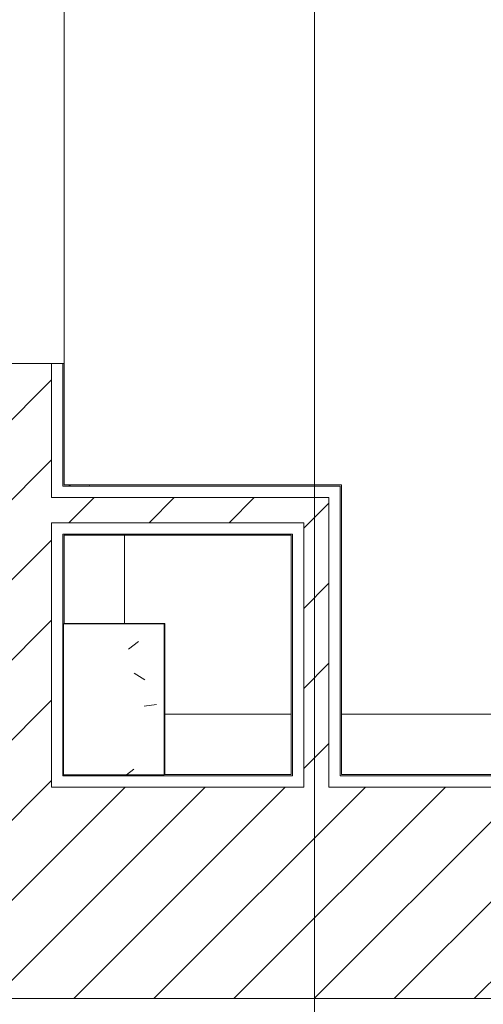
# Model space of a CAD drawing. Header units: metres. Extents: x 1.8 to 43.6, y -74.3 to -47.
# Tile 3 of 256: x 5.43 to 6.351, y -71.928 to -69.973. Entities that reach past the tile are written whole.
import ezdxf

# ---------------------------------------------------------------- set-up
doc = ezdxf.new("R2010")
doc.units = ezdxf.units.M
for name, color, linetype, lineweight in [('A-COLS', 7, 'Continuous', 18), ('A-FLOR', 7, 'Continuous', 18), ('A-WALL', 7, 'Continuous', 18), ('A-WALL-PATT', 7, 'Continuous', 18), ('G-ANNO-SYMB', 7, 'Continuous', 9), ('S-BEAM', 7, 'Continuous', 18), ('S-COLS', 7, 'Continuous', 18)]:
    doc.layers.add(name, color=color, linetype=linetype, lineweight=lineweight)
pattern_1 = [(50, (21.555, -62.9), (0.546555, -0.047815), [0.05715, -0.62865]), (355, (21.555, -62.9), (-0.105728, 0.573166), [0.04572, -0.50292]), (100.451, (21.601, -62.904), (0.440828, 0.525349), [0.04857, -0.53427]), (46.184, (21.555, -62.748), (0.813237, -0.12613), [0.08573, -0.94298]), (96.636, (21.623, -62.758), (0.712212, 0.742287), [0.07286, -0.80141]), (351.184, (21.555, -62.748), (0.712217, 0.742274), [0.06858, -0.75438]), (21, (21.631, -62.786), (0.454846, -0.306795), [0.05715, -0.62865]), (326, (21.631, -62.786), (0.185405, 0.55256), [0.04572, -0.50292]), (71.451, (21.669, -62.811), (0.640251, 0.245763), [0.04857, -0.53427]), (37.5, (21.555, -62.9), (0.009261, 0.2536672), [0.02515, -0.47168, 0.02515, -0.48539, -0.50482]), (37.5, (21.555, -62.9), (0.009261, 0.2536672), [-1.007, 0.02515, -0.47968]), (7.5, (21.555, -62.9), (0.2004558, 0.300546), [0.02515, -0.26594, 0.02515, -0.46025, -0.1924]), (7.5, (21.555, -62.9), (0.2004558, 0.300546), [-0.77648, 0.02515, -0.16726]), (327.5, (21.385, -62.9), (0.4067682, -0.0171882), [0.02515, -0.16535, 0.02515, -0.56921, -0.78867]), (327.5, (21.385, -62.9), (0.4067682, -0.0171882), [-0.78486, 0.02515, -0.76352]), (317.5, (21.309, -62.9), (0.444383, 0.0762794), [0.02515, -0.2225, 0.02515, -0.36957, -0.56007]), (317.5, (21.309, -62.9), (0.444383, 0.0762794), [-0.64237, 0.02515, -0.53492])]
pattern_2 = [(45, (21.555, -62.9), (-0.0795495, 0.0795495), [])]

# ---------------------------------------------------------------- blocks, each defined once
blk = doc.blocks.new('Concreto-Retangular-Coluna - 20 X 30-8710693-TÉRREO _0_32m - FRIGORÍFICA')
at = {"layer": 'S-COLS', "true_color": 0xaaaaaa}
h = blk.add_hatch(dxfattribs=at)
h.set_pattern_fill('FP_38', color=253, style=0, pattern_type=2)
h.set_pattern_definition([(50, (15.938, 8.423), (0.546555, -0.047815), [0.05715, -0.62865]), (355, (15.938, 8.423), (-0.105728, 0.573166), [0.04572, -0.50292]), (100.451, (15.983, 8.419), (0.440828, 0.525349), [0.04857, -0.53427]), (46.184, (15.938, 8.575), (0.813237, -0.12613), [0.08572, -0.94297]), (96.636, (16.005, 8.565), (0.712212, 0.742287), [0.07286, -0.80141]), (351.184, (15.938, 8.575), (0.712217, 0.742274), [0.06858, -0.75438]), (21, (16.014, 8.537), (0.454846, -0.306795), [0.05715, -0.62865]), (326, (16.014, 8.537), (0.185405, 0.55256), [0.04572, -0.50292]), (71.451, (16.052, 8.511), (0.640251, 0.245763), [0.04857, -0.53427]), (37.5, (15.938, 8.423), (0.009261, 0.2536672), [0.02515, -0.47168, 0.02515, -0.48539, -0.50482]), (37.5, (15.938, 8.423), (0.009261, 0.2536672), [-1.007, 0.02515, -0.47968]), (7.5, (15.938, 8.423), (0.200456, 0.300546), [0.02515, -0.26594, 0.02515, -0.46025, -0.1924]), (7.5, (15.938, 8.423), (0.200456, 0.300546), [-0.77648, 0.02515, -0.16726]), (327.5, (15.768, 8.423), (0.4067682, -0.0171882), [0.02515, -0.16535, 0.02515, -0.56921, -0.78867]), (327.5, (15.768, 8.423), (0.4067682, -0.0171882), [-0.78486, 0.02515, -0.76352]), (317.5, (15.692, 8.423), (0.444383, 0.0762794), [0.02515, -0.2225, 0.02515, -0.36957, -0.56007]), (317.5, (15.692, 8.423), (0.444383, 0.0762794), [-0.64237, 0.02515, -0.53492])])
h.paths.add_polyline_path([(0.1, -0.15), (0.1, 0.15), (-0.1, 0.15), (-0.1, -0.15), (-0.0599, -0.15)])
at = {"layer": 'S-COLS', "color": 253, "true_color": 0xaaaaaa}
for p, q in [((0.1, 0.15), (-0.1, 0.15)), ((-0.1, 0.15), (-0.1, -0.15)), ((0.1, -0.15), (0.1, 0.15)), ((-0.1, -0.15), (0.1, -0.15))]:
    blk.add_line(p, q, dxfattribs=at)
blk = doc.blocks.new('4 GRE - ESCOLA DE CINEMA E AUDIOVISUAL CINE REX R07_rvt-1-TÉRREO _0_32m - FRIGORÍFICA')
at = {"layer": 'A-WALL-PATT', "true_color": 0xd4d4d4}
h = blk.add_hatch(dxfattribs=at)
h.set_pattern_fill('FP_10', color=254, style=0, pattern_type=2)
h.set_pattern_definition(pattern_2)
h.paths.add_polyline_path([(5.4937, -71.4969), (5.4937, -70.6559), (5.0437, -70.6559), (5.0437, -71.4969)])
h.paths.add_polyline_path([(5.0437, -69.1513), (5.4937, -69.1513), (5.4937, -65.395), (5.0437, -65.395), (5.0437, -68.3037)])
h.paths.add_polyline_path([(5.4937, -64.0919), (5.4937, -62.8833), (5.0437, -62.8833), (5.0437, -64.0919)])
h.paths.add_polyline_path([(5.0437, -59.6037), (5.4937, -59.6037), (5.4937, -58.6419), (5.0437, -58.6419), (5.0437, -58.9292)])
h.paths.add_polyline_path([(5.4937, -57.3419), (5.4937, -53.5315), (5.0437, -53.5315), (5.0437, -57.3419)])
h.paths.add_polyline_path([(5.4937, -51.8615), (5.4937, -50.5965), (5.0437, -50.5965), (5.0437, -51.8615)])
h = blk.add_hatch(dxfattribs=at)
h.set_pattern_fill('FP_9', color=254, style=0, pattern_type=2)
h.set_pattern_definition(pattern_1)
h.paths.add_polyline_path([(5.5173, -71.4719), (5.5177, -71.1726), (5.5187, -71.1726), (5.5187, -70.9944), (5.5162, -70.9944), (5.5162, -71.4719)])
h.paths.add_polyline_path([(5.5162, -70.8994), (5.5187, -70.8994), (5.5187, -70.6559), (5.5162, -70.6559), (5.5162, -70.8603)])
h.paths.add_polyline_path([(5.5187, -69.1513), (5.5187, -68.3801), (5.5162, -68.3801), (5.5162, -69.1513)])
h.paths.add_polyline_path([(5.5187, -67.8851), (5.5187, -65.8479), (5.5162, -65.8479), (5.5162, -67.8851)])
h.paths.add_polyline_path([(5.5187, -65.6329), (5.5187, -65.395), (5.5162, -65.395), (5.5162, -65.6329)])
h.paths.add_polyline_path([(5.5187, -64.0919), (5.5187, -62.8833), (5.5162, -62.8833), (5.5162, -64.0919)])
h.paths.add_polyline_path([(5.5187, -59.6037), (5.5187, -58.6419), (5.5162, -58.6419), (5.5162, -59.6037)])
h.paths.add_polyline_path([(5.5187, -57.3419), (5.5187, -54.839), (5.5162, -54.839), (5.5162, -57.3419)])
h.paths.add_polyline_path([(5.5162, -54.344), (5.5187, -54.344), (5.5187, -54.34), (5.5162, -54.34)])
h.paths.add_polyline_path([(5.5187, -54.3315), (5.5187, -53.5315), (5.5162, -53.5315), (5.5162, -54.3315)])
h.paths.add_polyline_path([(5.5162, -51.8615), (5.5187, -51.8615), (5.5187, -51.3455), (5.5173, -51.3455), (5.5173, -51.069), (5.5162, -51.069), (5.5162, -51.6853)])
h = blk.add_hatch(dxfattribs=at)
h.set_pattern_fill('FP_9', color=254, style=0, pattern_type=2)
h.set_pattern_definition(pattern_1)
h.paths.add_polyline_path([(6.067, -70.8994), (6.0695, -70.8994), (6.0695, -70.8969), (5.5187, -70.8969), (5.5187, -70.8994), (5.5574, -70.8994)])
h = blk.add_hatch(dxfattribs=at)
h.set_pattern_fill('FP_10', color=254, style=0, pattern_type=2)
h.set_pattern_definition(pattern_2)
h.paths.add_polyline_path([(5.5187, -70.9719), (6.0445, -70.9719), (6.0445, -70.9219), (5.4937, -70.9219), (5.4937, -70.9719), (5.5162, -70.9719)])
h = blk.add_hatch(dxfattribs=at)
h.set_pattern_fill('FP_10', color=254, style=0, pattern_type=2)
h.set_pattern_definition(pattern_2)
h.paths.add_polyline_path([(5.9945, -71.4969), (6.0445, -71.4969), (6.0445, -70.9719), (5.9945, -70.9719), (5.9945, -71.4744)])
h = blk.add_hatch(dxfattribs=at)
h.set_pattern_fill('FP_9', color=254, style=0, pattern_type=2)
h.set_pattern_definition(pattern_1)
h.paths.add_polyline_path([(10.9024, -71.4744), (11.2223, -71.4744), (11.2223, -71.4719), (6.067, -71.4719), (6.067, -71.4744), (10.2343, -71.4744)])
h.paths.add_polyline_path([(5.5574, -71.4744), (5.972, -71.4744), (5.972, -71.4719), (5.5162, -71.4719), (5.5162, -71.4744)])
h = blk.add_hatch(dxfattribs=at)
h.set_pattern_fill('FP_10', color=254, style=0, pattern_type=2)
h.set_pattern_definition(pattern_2)
h.paths.add_polyline_path([(11.5706, -71.9169), (11.6948, -71.9169), (11.6948, -71.4969), (5.0437, -71.4969), (5.0437, -71.9169), (10.2343, -71.9169)])
at = {"layer": 'A-FLOR', "color": 253, "true_color": 0xaaaaaa}
blk.add_line((5.5187, -69.1513), (5.5187, -70.6559), dxfattribs=at)
at = {"layer": 'A-WALL', "color": 253, "true_color": 0xaaaaaa}
for p, q in [((5.5187, -70.6559), (5.0187, -70.6559)), ((5.4937, -70.6559), (5.4937, -70.9219)), ((5.5162, -70.6559), (5.5162, -70.8994)), ((5.5187, -70.8969), (5.5187, -70.6559)), ((5.5162, -70.8994), (5.5187, -70.8994)), ((6.0695, -70.8969), (5.5187, -70.8969)), ((6.067, -70.8994), (5.5187, -70.8994)), ((6.067, -70.8994), (6.067, -70.9219)), ((6.0695, -70.8994), (6.0695, -70.8969)), ((6.0695, -70.9969), (6.0695, -70.8994)), ((5.4937, -70.9219), (5.5162, -70.9219)), ((5.5162, -70.9219), (5.5187, -70.9219)), ((6.0445, -70.9219), (5.5187, -70.9219)), ((6.0445, -70.9219), (6.0445, -70.9719)), ((6.067, -70.9219), (6.067, -70.9969)), ((5.4937, -70.9719), (5.5162, -70.9719)), ((5.4937, -70.9719), (5.4937, -71.4719)), ((5.5162, -70.9719), (5.5187, -70.9719)), ((5.9945, -70.9719), (5.5187, -70.9719)), ((5.9945, -70.9719), (5.9945, -70.9944)), ((6.0445, -70.9719), (6.0445, -70.9969)), ((5.5162, -70.9944), (5.5187, -70.9944)), ((5.5162, -70.9944), (5.5162, -71.4719)), ((5.972, -70.9944), (5.5187, -70.9944)), ((5.972, -70.9944), (5.972, -70.9969)), ((5.9945, -70.9944), (5.9945, -70.9969)), ((5.5187, -70.9969), (5.9695, -70.9969)), ((5.5187, -71.1726), (5.5187, -70.9969)), ((5.9695, -70.9969), (5.9695, -71.4719)), ((5.972, -71.4719), (5.972, -70.9969)), ((5.9945, -71.4719), (5.9945, -70.9969)), ((6.0445, -71.4719), (6.0445, -70.9969)), ((6.067, -71.4719), (6.067, -70.9969)), ((6.0695, -71.4719), (6.0695, -70.9969)), ((5.4937, -71.4744), (5.4937, -71.4719)), ((5.4937, -71.4969), (5.4937, -71.4744)), ((5.5162, -71.4744), (5.5162, -71.4719)), ((5.5162, -71.4744), (5.972, -71.4744)), ((5.9695, -71.4719), (5.7173, -71.4719)), ((5.972, -71.4744), (5.972, -71.4719)), ((5.9945, -71.4744), (5.9945, -71.4719)), ((5.9945, -71.4969), (5.9945, -71.4744)), ((6.0445, -71.4744), (6.0445, -71.4719)), ((6.0445, -71.4969), (6.0445, -71.4744)), ((6.067, -71.4744), (6.067, -71.4719)), ((6.067, -71.4744), (11.2223, -71.4744)), ((11.2198, -71.4719), (6.0695, -71.4719)), ((5.4937, -71.4969), (5.9945, -71.4969)), ((6.0445, -71.4969), (11.2448, -71.4969)), ((5.0437, -71.9169), (11.6948, -71.9169))]:
    blk.add_line(p, q, dxfattribs=at)
at = {"layer": 'S-BEAM', "color": 253, "true_color": 0xaaaaaa}
for p, q in [((5.9695, -71.352), (5.7186, -71.352)), ((6.3757, -71.352), (6.0695, -71.352))]:
    blk.add_line(p, q, dxfattribs=at)
at = {"layer": 'S-COLS', "color": 253, "lineweight": 18, "true_color": 0xaaaaaa}
blk.add_blockref('Concreto-Retangular-Coluna - 20 X 30-8710693-TÉRREO _0_32m - FRIGORÍFICA', (5.6173, -71.3226), dxfattribs=at)
blk = doc.blocks.new('Family - P51-299226-TÉRREO _0_32m - FRIGORÍFICA')
at = {"layer": 'S-COLS', "color": 253, "true_color": 0xaaaaaa}
for p, q in [((0.1, 0.15), (-0.1, 0.15)), ((0.1, -0.15), (0.1, 0.15)), ((0.0987, -0.15), (0.1, -0.15))]:
    blk.add_line(p, q, dxfattribs=at)
blk = doc.blocks.new('Family - P51-301326-TÉRREO _0_32m - FRIGORÍFICA')
at = {"layer": 'S-COLS', "color": 253, "true_color": 0xaaaaaa}
for p, q in [((0.1, 0.15), (-0.1, 0.15)), ((0.1, -0.15), (0.1, 0.15)), ((0.0987, -0.15), (0.1, -0.15))]:
    blk.add_line(p, q, dxfattribs=at)
blk = doc.blocks.new('Family - VB30-300346-TÉRREO _0_32m - FRIGORÍFICA')
at = {"layer": 'S-BEAM', "color": 253, "true_color": 0xaaaaaa}
blk.add_line((0.06, -1.4107), (0.06, -1.5858), dxfattribs=at)
blk = doc.blocks.new('ESTRUTURAL CINE REX _011_IFC-1-TÉRREO _0_32m - FRIGORÍFICA')
at = {"layer": 'A-COLS', "color": 253, "lineweight": 18, "true_color": 0xaaaaaa}
blk.add_blockref('Family - P51-301326-TÉRREO _0_32m - FRIGORÍFICA', (5.6186, -71.322), dxfattribs=at)
at = {"layer": 'S-BEAM', "color": 253, "lineweight": 18, "true_color": 0xaaaaaa}
blk.add_blockref('Family - VB30-300346-TÉRREO _0_32m - FRIGORÍFICA', (5.5786, -69.5862), dxfattribs=at)
at = {"layer": 'S-COLS', "color": 253, "lineweight": 18, "true_color": 0xaaaaaa}
blk.add_blockref('Family - P51-299226-TÉRREO _0_32m - FRIGORÍFICA', (5.6186, -71.322), dxfattribs=at)

msp = doc.modelspace()

# ---------------------------------------------------------------- linework, layer by layer
at = {"layer": 'G-ANNO-SYMB'}
msp.add_line((6.0158, -50.4561), (6.0158, -72.716), dxfattribs=at)

# ---------------------------------------------------------------- block references
at = {"lineweight": 5}
for name in ['4 GRE - ESCOLA DE CINEMA E AUDIOVISUAL CINE REX R07_rvt-1-TÉRREO _0_32m - FRIGORÍFICA', 'ESTRUTURAL CINE REX _011_IFC-1-TÉRREO _0_32m - FRIGORÍFICA']:
    msp.add_blockref(name, (0, 0), dxfattribs=at)

doc.saveas('drawing.dxf')
